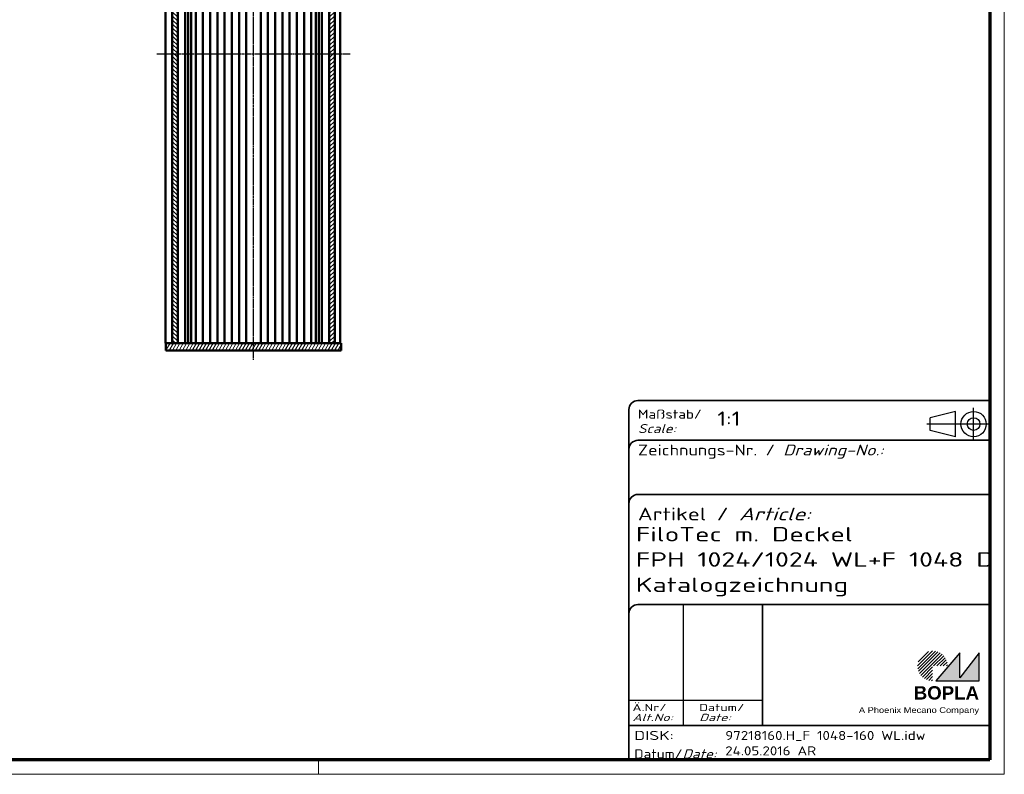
# Model space of a CAD drawing. Header units: millimetres. Extents: x 1 to 593, y 1 to 419.
# Tile 6 of 7: x 320 to 593, y 1 to 210. Entities that reach past the tile are written whole.
import ezdxf
from ezdxf.enums import TextEntityAlignment as Align

# ---------------------------------------------------------------- set-up
doc = ezdxf.new("R2010")
doc.units = ezdxf.units.MM
for name, pattern in [('ACAD_ISO04W100', [30, 24, -3, 0, -3]), ('CHAIN', [0.3543, 0.2362, -0.0295, 0.0591, -0.0295]), ('DASH_DOT', [0.37, 0.24, -0.06, 0.01, -0.06]), ('DASHED', [0.2067, 0.1654, -0.0413])]:
    doc.linetypes.add(name, pattern=pattern)
doc.layers.get('0').update_dxf_attribs({"lineweight": 25})
for name, color, linetype, lineweight in [('Mittellinie (ISO)', 1, 'DASH_DOT', 25), ('Rahmen (ISO)', 7, 'Continuous', 70), ('Schraffur (ISO)', 1, 'Continuous', 18), ('Sichtbar (ISO)', 7, 'Continuous', 50), ('Sichtbar schmal (ISO)', 1, 'Continuous', 25), ('Titel (ISO)', 5, 'Continuous', 50), ('Verdeckt (ISO)', 5, 'DASHED', 35)]:
    doc.layers.add(name, color=color, linetype=linetype, lineweight=lineweight)
doc.styles.add('Notiztext (DIN)', font='isocpeur.ttf', dxfattribs={"width": 1.1})
doc.styles.get("Standard").update_dxf_attribs({"font": 'isocpeur.ttf', "width": 1.1})
doc.styles.add('Textstil142', font='isocpeur.ttf', dxfattribs={"width": 1.4})
doc.styles.add('Textstil143', font='isocpeur.ttf', dxfattribs={"width": 1.4})
doc.styles.add('Textstil144', font='isocpeur.ttf', dxfattribs={"width": 1.4})
doc.styles.add('Textstil242', font='isocpeur.ttf', dxfattribs={"width": 1.2})
doc.styles.add('Textstil243', font='isocpeur.ttf', dxfattribs={"width": 1.4})
doc.styles.add('Textstil248', font='isocpeui.ttf', dxfattribs={"width": 1.2})
doc.styles.add('Textstil249', font='isocpeui.ttf', dxfattribs={"width": 1.4})
doc.styles.add('Textstil68', font='isocpeur.ttf', dxfattribs={"width": 1.2})

# ---------------------------------------------------------------- blocks, each defined once
blk = doc.blocks.new('Schriftfelder Katalogzeichnung')
at = {"layer": 'Schraffur (ISO)'}
h = blk.add_hatch(dxfattribs=at)
h.set_pattern_fill('ANSI31', color=1, scale=5.08, style=0)
h.set_pattern_definition([(45, (0, 0), (-0.4490128, 0.4490128), [])])
edge = h.paths.add_edge_path()
edge.add_line((395.78, 37.31), (391.63, 37.31))
edge.add_line((391.63, 37.31), (391.63, 33.16))
edge.add_arc((391.63, 37.31), 4.15, 0, 270, ccw=False)
blk.add_hatch(color=7, dxfattribs=at).paths.add_polyline_path([(392.48, 33.16), (404.48, 33.16), (404.48, 40.96), (399.18, 34.06), (399.18, 40.96)])
at = {"color": 5, "linetype": 'Continuous'}
for p, q in [((397.98, 107.81), (390.98, 106.06)), ((397.98, 100.81), (397.98, 107.81)), ((390.98, 102.56), (390.98, 106.06)), ((397.98, 100.81), (390.98, 102.56))]:
    blk.add_line(p, q, dxfattribs=at)
at = {"color": 1, "linetype": 'ACAD_ISO04W100'}
for p, q in [((402.98, 99.81), (402.98, 108.81)), ((407.48, 104.31), (389.98, 104.31))]:
    blk.add_line(p, q, dxfattribs=at)
at = {"color": 1, "linetype": 'Continuous', "lineweight": 25}
for p, q in [((322.48, 54.31), (322.48, 20.81)), ((307.48, 27.81), (344.48, 27.81))]:
    blk.add_line(p, q, dxfattribs=at)
at = {"color": 7, "linetype": 'Continuous'}
for p, q in [((399.18, 40.96), (392.48, 33.16)), ((404.48, 40.96), (399.18, 34.06)), ((399.18, 34.06), (399.18, 40.96)), ((404.48, 33.16), (404.48, 40.96)), ((392.48, 33.16), (404.48, 33.16))]:
    blk.add_line(p, q, dxfattribs=at)
at = {"color": 5, "linetype": 'Continuous'}
for radius in [3.5, 1.75]:
    blk.add_circle((402.98, 104.31), radius, dxfattribs=at)
at = {"layer": 'Titel (ISO)', "lineweight": 18}
for p, q in [((411.48, 7.31), (411.48, 8.31)), ((410.48, 7.31), (411.48, 7.31))]:
    blk.add_line(p, q, dxfattribs=at)
at = {"layer": 'Verdeckt (ISO)', "color": 5, "linetype": 'Continuous', "lineweight": 35}
for p, q in [((407.48, 110.81), (309.98, 110.81)), ((307.48, 108.31), (307.48, 11.31)), ((407.48, 99.81), (309.98, 99.81)), ((407.48, 84.81), (309.98, 84.81)), ((407.48, 54.31), (309.98, 54.31)), ((407.48, 20.81), (307.48, 20.81))]:
    blk.add_line(p, q, dxfattribs=at)
at = {"layer": 'Verdeckt (ISO)', "color": 5, "linetype": 'Continuous'}
blk.add_line((344.48, 54.31), (344.48, 20.81), dxfattribs=at)
at = {"layer": 'Verdeckt (ISO)', "color": 5, "linetype": 'Continuous', "lineweight": 35}
for centre in [(309.98, 108.31), (309.98, 97.31), (309.98, 82.31), (309.98, 51.81)]:
    blk.add_arc(centre, 2.5, 90, 180, dxfattribs=at)
at = {"color": 5, "style": 'Textstil142', "width": 1.4}
blk.add_text('DISK:', height=2.5, dxfattribs=at).set_placement((308.98, 16.81))
at = {"color": 7, "insert": (309.98, 77.64), "char_height": 3.5, "attachment_point": 7}
blk.add_mtext('\\fISOCPEUR|b0|i0;\\W1.30;\\H3.5000;Artikel / \\fISOCPEUR|b0|i1;\\W1.30;\\H3.5000;Article:', dxfattribs=at)
at = {"color": 5, "insert": (308.98, 11.72), "char_height": 2.5, "attachment_point": 7}
blk.add_mtext('\\fISOCPEUR|b0|i0;\\W1.20;\\H2.5000;Datum/\\fISOCPEUR|b0|i1;\\W1.20;\\H2.5000;Date:', dxfattribs=at)
at = {"color": 5, "style": 'Textstil68', "width": 1.2}
for tag, p in [('DATEINAME_001', (334.18, 16.81)), ('ERSTELLUNGSDATUM_001', (334.18, 12.56)), ('50-Namenskürzel_001', (354.18, 12.56))]:
    blk.add_attdef(tag, p, '', height=2.5, dxfattribs=at)
at = {"layer": 'Sichtbar schmal (ISO)', "color": 1}
for s, height, style, width, p in [('Maßstab/', 2.5, 'Textstil68', 1.2, (309.98, 105.81)), ('Scale:', 2.5, 'Textstil248', 1.2, (309.98, 101.81)), ('Ä.Nr/', 2, 'Textstil144', 1.4, (308.48, 24.81)), ('Datum/', 2, 'Textstil144', 1.4, (326.98, 24.81)), ('Alt.No:', 2, 'Textstil249', 1.4, (308.48, 22.06)), ('Date:', 2, 'Textstil249', 1.4, (326.98, 22.06))]:
    blk.add_text(s, height=height, dxfattribs=dict(at, style=style, width=width)).set_placement(p)
at = {"layer": 'Sichtbar schmal (ISO)', "color": 1, "insert": (309.98, 94.71), "char_height": 3, "attachment_point": 7}
blk.add_mtext('\\fISOCPEUR|b0|i0;\\W1.20;\\H3.0000;Zeichnungs-Nr. / \\fISOCPEUR|b0|i1;\\W1.20;\\H3.0000;Drawing-No.:', dxfattribs=at)
at = {"layer": 'Sichtbar schmal (ISO)', "color": 1, "style": 'Textstil144', "width": 1.4}
for tag, p in [('19-Ä-Nr._-10-', (309.48, 53.56)), ('19-Datum_-10-', (324.48, 53.56)), ('18-Ä-Nr._-9-', (309.48, 51.06)), ('18-Datum_-9-', (324.48, 51.06)), ('17-Ä-Nr._-8-', (309.48, 48.56)), ('16-Ä-Nr._-7-', (309.48, 46.06)), ('17-Datum_-8-', (324.48, 48.56)), ('15-Ä-Nr._-6-', (309.48, 43.56)), ('16-Datum_-7-', (324.48, 46.06)), ('14-Ä-Nr._-5-', (309.48, 41.06)), ('15-Datum_-6-', (324.48, 43.56)), ('14-Datum_-5-', (324.48, 41.06)), ('13-Ä-Nr._-4-', (309.48, 38.56)), ('13-Datum_-4-', (324.48, 38.56)), ('12-Ä-Nr._-3-', (309.48, 36.06)), ('12-Datum_-3-', (324.48, 36.06)), ('11-Ä-Nr._-2-', (309.48, 33.56)), ('11-Datum_-2-', (324.48, 33.56)), ('10-Ä-Nr._-1-', (309.48, 31.06)), ('10-Datum_-1-', (324.48, 31.06))]:
    blk.add_attdef(tag, text='', height=2, dxfattribs=at).set_placement(p, align=Align.TOP_LEFT)
at = {"layer": 'Titel (ISO)', "color": 7, "insert": (404.48, 27.96), "char_height": 3.7, "width": 19.8847, "attachment_point": 9, "style": 'Notiztext (DIN)'}
blk.add_mtext('\\fArial|b1|i0;\\H3.7000;BOPLA', dxfattribs=at)
at = {"layer": 'Titel (ISO)', "color": 5, "insert": (404.48, 23.81), "char_height": 1.6, "width": 34.8824, "attachment_point": 9, "style": 'Notiztext (DIN)'}
blk.add_mtext('\\fArial|b0|i0;\\W1.15;\\H1.6000;A Phoenix Mecano Company', dxfattribs=at)
at = {"layer": 'Titel (ISO)', "color": 7}
for tag, p, height, style, width in [('02-Maßstab_001', (332, 103.81), 4, 'Textstil242', 1.2), ('07-Artikel-Modell_001', (309.43, 71.81), 3.98, 'Textstil243', 1.4), ('08-Artikel-Benennung_001', (309.42, 64.81), 4, 'Textstil143', 1.4), ('09-Artikel-Benennung_(2.Zeile)_001', (309.43, 57.81), 3.98, 'Textstil243', 1.4)]:
    blk.add_attdef(tag, p, '', height=height, dxfattribs=dict(at, style=style, width=width))
at = {"layer": 'Titel (ISO)', "color": 7, "style": 'Textstil143', "width": 1.4}
blk.add_attdef('03-Zchn.Nr.', text='', height=4, dxfattribs=at).set_placement((332.48, 92.31), align=Align.TOP_LEFT)
blk = doc.blocks.new('Ränder Bopla-A2-Rahmen')
at = {"layer": 'Rahmen (ISO)', "color": 1, "lineweight": 18}
for p, q in [((593, 1), (593, 419)), ((403, 5), (403, 1)), ((1, 1), (593, 1))]:
    blk.add_line(p, q, dxfattribs=at)
at = {"layer": 'Rahmen (ISO)', "color": 91, "lineweight": 70}
for p, q in [((589, 415), (589, 5)), ((589, 5), (20, 5))]:
    blk.add_line(p, q, dxfattribs=at)

msp = doc.modelspace()

# ---------------------------------------------------------------- hatches: boundary and pattern name
at = {"layer": 'Schraffur (ISO)'}
h = msp.add_hatch(dxfattribs=at)
h.set_pattern_fill('ANSI31', color=256, scale=6.35, angle=90.000210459, style=0)
h.set_pattern_definition([(135.00021, (0, 0), (-0.561264, -0.5612681), [])])
h.paths.add_polyline_path([(362.5149898, 120.4117481), (364.0149898, 120.4117481), (364.0149898, 280.4117481), (362.5149898, 280.4117481)])
h = msp.add_hatch(dxfattribs=at)
h.set_pattern_fill('ANSI31', color=256, scale=6.35, style=0)
h.set_pattern_definition([(45, (0, 0), (-0.561266, 0.561266), [])])
h.paths.add_polyline_path([(407.5149898, 280.4117481), (406.0149898, 280.4117481), (406.0149898, 120.4117481), (407.5149898, 120.4117481)])
h = msp.add_hatch(dxfattribs=at)
h.set_pattern_fill('ANSI31', color=256, scale=6.35, angle=14.999977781, style=0)
h.set_pattern_definition([(59.99998, (0, 0), (-0.6874075, 0.3968753), [])])
h.paths.add_polyline_path([(409.2649898, 120.4117481), (407.5149898, 120.4117481), (406.0149898, 120.4117481), (364.0149898, 120.4117481), (362.5149898, 120.4117481), (360.7649898, 120.4117481), (360.7649898, 118.4117481), (409.2649898, 118.4117481)])

# ---------------------------------------------------------------- linework, layer by layer
at = {"layer": 'Mittellinie (ISO)', "linetype": 'CHAIN'}
for p, q in [((385.0149898, 115.7815338), (385.0149898, 283.567883)), ((411.7649898, 200.4117481), (358.2649898, 200.4117481))]:
    msp.add_line(p, q, dxfattribs=at)
at = {"layer": 'Sichtbar (ISO)'}
for p, q in [((360.6149898, 280.4117481), (360.6149898, 120.4117481)), ((362.5149898, 280.4117481), (362.5149898, 120.4117481)), ((364.0149898, 120.4117481), (364.0149898, 280.4117481)), ((366.080385, 120.4117481), (366.080385, 280.4117481)), ((366.908673, 280.4117481), (366.908673, 120.4117481)), ((367.7149898, 120.4117481), (367.7149898, 280.4117481)), ((369.0149898, 120.4117481), (369.0149898, 280.4117481)), ((371.0149898, 280.4117481), (371.0149898, 120.4117481)), ((373.0149898, 120.4117481), (373.0149898, 280.4117481)), ((375.0149898, 280.4117481), (375.0149898, 120.4117481)), ((377.0149898, 120.4117481), (377.0149898, 280.4117481)), ((379.0149898, 280.4117481), (379.0149898, 120.4117481)), ((381.0149898, 120.4117481), (381.0149898, 280.4117481)), ((383.0149898, 280.4117481), (383.0149898, 120.4117481)), ((387.0149898, 120.4117481), (387.0149898, 280.4117481)), ((389.0149898, 280.4117481), (389.0149898, 120.4117481)), ((391.0149898, 120.4117481), (391.0149898, 280.4117481)), ((393.0149898, 280.4117481), (393.0149898, 120.4117481)), ((395.0149898, 120.4117481), (395.0149898, 280.4117481)), ((397.0149898, 280.4117481), (397.0149898, 120.4117481)), ((399.0149898, 120.4117481), (399.0149898, 280.4117481)), ((401.0149898, 280.4117481), (401.0149898, 120.4117481)), ((402.3149898, 280.4117481), (402.3149898, 120.4117481)), ((403.1213065, 280.4117481), (403.1213065, 120.4117481)), ((403.9495945, 280.4117481), (403.9495945, 120.4117481)), ((406.0149898, 280.4117481), (406.0149898, 120.4117481)), ((407.5149898, 120.4117481), (407.5149898, 280.4117481)), ((409.0149898, 120.4117481), (409.0149898, 280.4117481)), ((360.7649898, 120.4117481), (360.6149898, 120.4117481)), ((409.2649898, 120.4117481), (360.7649898, 120.4117481)), ((360.7649898, 120.4117481), (360.7649898, 118.4117481)), ((362.5149898, 120.4117481), (364.0149898, 120.4117481)), ((406.0149898, 120.4117481), (407.5149898, 120.4117481)), ((409.2649898, 118.4117481), (409.2649898, 120.4117481)), ((360.7649898, 118.4117481), (409.2649898, 118.4117481))]:
    msp.add_line(p, q, dxfattribs=at)

# ---------------------------------------------------------------- block references
msp.add_blockref('Ränder Bopla-A2-Rahmen', (0, 0))
msp.add_blockref('Schriftfelder Katalogzeichnung', (181.5158395, -6.3067288)).add_auto_attribs({'DATEINAME_001': '97218160.H_F 1048-160 WL.idw', 'ERSTELLUNGSDATUM_001': '24.05.2016', '07-Artikel-Modell_001': 'FiloTec m. Deckel', '50-Namenskürzel_001': 'AR', '02-Maßstab_001': '1:1', '08-Artikel-Benennung_001': 'FPH 1024/1024 WL+F 1048 D', '09-Artikel-Benennung_(2.Zeile)_001': 'Katalogzeichnung'})

doc.saveas('drawing.dxf')
